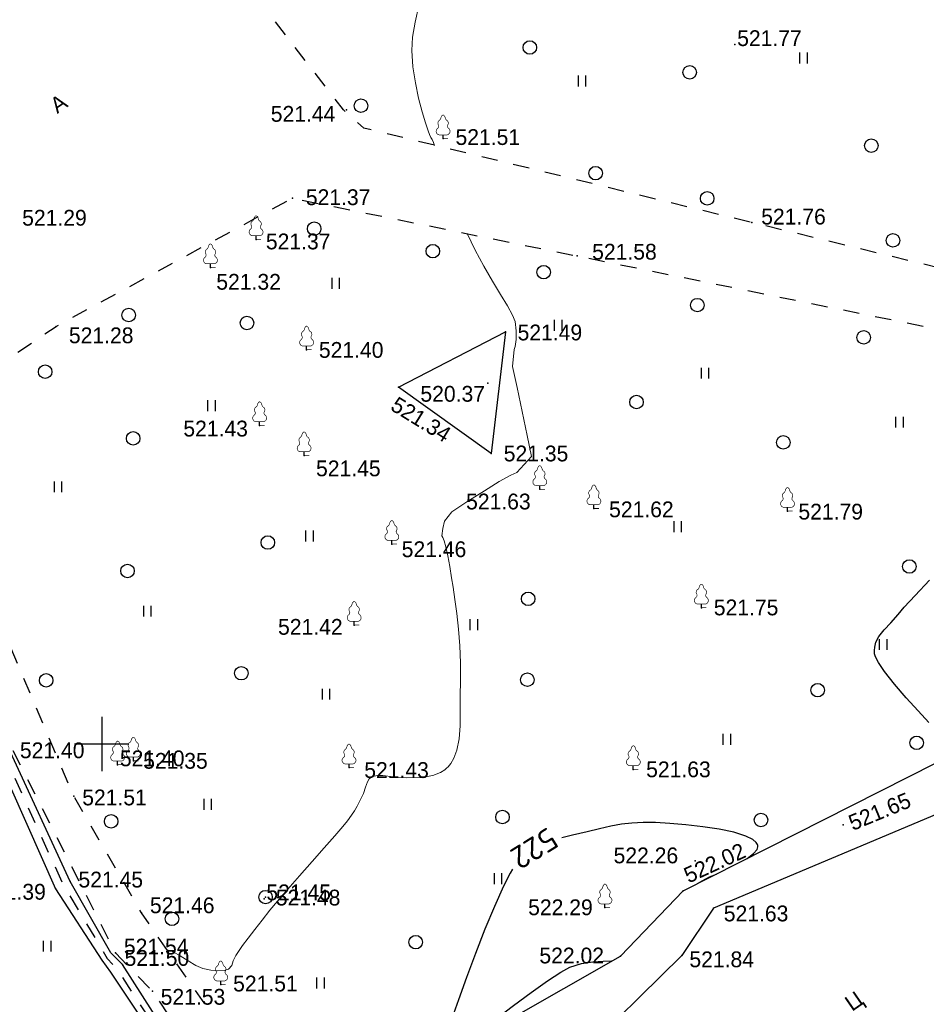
# Model space of a CAD drawing. Header units: millimetres. Extents: x 767170 to 66149698, y -983507 to 2493658.
# Tile 26 of 256: x 1496520 to 1546753, y -743022 to -688462. Entities that reach past the tile are written whole.
import ezdxf

# ---------------------------------------------------------------- set-up
doc = ezdxf.new("R2010")
doc.units = ezdxf.units.MM
doc.linetypes.add('Д_ТРОТ_ТРУБА', pattern=[3, 1.5, -1.5])
doc.linetypes.add('ДОРОГИ_СТРОЯЩ', pattern=[9, 8, -1])
for name, color, linetype in [('(001) Сетка', 92, 'Continuous'), ('(004) Точки рельефа', 7, 'Continuous'), ('(004a) Точки рельефа (отк.)', 7, 'Continuous'), ('(022) Возд. Линии', 7, 'Continuous'), ('(025) Дорога', 7, 'Continuous'), ('(028) Гидротехн.', 7, 'Continuous'), ('(031) Горизонтали', 42, 'Continuous'), ('(035) Откосы', 7, 'Continuous'), ('(036) Растительность', 7, 'Continuous'), ('(038) Деревья', 7, 'Continuous'), ('C-TOPO-MAJR', 9, 'Continuous')]:
    doc.layers.add(name, color=color, linetype=linetype)
doc.layers.add('(032) Горизонтали утолщенные', color=32, linetype='Continuous', lineweight=30)
doc.styles.add('BM-431', font='txt')
doc.styles.add('D-431', font='txt')
doc.styles.get("Standard").update_dxf_attribs({"font": 'isocpeui.ttf'})
doc.styles.add('СПДС', font='isocpeur.ttf')
doc.linetypes.add('ОТКОСЫ_НЕУКР', pattern='A,0.5,["|",Standard,S=1.2,R=0,X=0,Y=-1.2],1,["|",Standard,S=0.5,R=0,X=0,Y=-0.5],0.5', length=2)
doc.linetypes.add('ОТКОСЫ_УКРЕП', pattern='A,0.5,["|",Standard,S=1.2,R=0,X=0,Y=-1.2],0.8,[".",Standard,S=1,R=0.1,X=0.1,Y=-1.2],0.1,["|",Standard,S=0.5,R=0,X=0,Y=-0.5],0', length=1.4)

# ---------------------------------------------------------------- blocks, each defined once
blk = doc.blocks.new('d')
at = {"layer": '(038) Деревья'}
blk.add_ellipse((0, 0), major_axis=(0.265, 0.265), ratio=1, start_param=5.497787, end_param=11.780972, dxfattribs=at)
blk = doc.blocks.new('I04010')
for p, q in [((-0.412273, 0.007146), (-0.412273, 1.207146)), ((0.387727, 1.207146), (0.387727, 0.007146))]:
    blk.add_line(p, q)
blk = doc.blocks.new('Setka')
at = {"layer": '(001) Сетка'}
for p, q in [((0, 1.5), (0, -1.5)), ((-1.5, 0), (1.5, 0))]:
    blk.add_line(p, q, dxfattribs=at)
blk = doc.blocks.new('karagach')
at = {"const_width": 0.05}
for points in [[(-0.277, 1.346, 0.181567), (-0.156, 1.546, 0.303004)], [(0, 1.75, 0.246034), (-0.156, 1.546, 0.489079)], [(0, 1.75, -0.246034), (0.156, 1.546, -0.489079)], [(0.277, 1.346, -0.181567), (0.156, 1.546, -0.303004)], [(-0.42, 0.746, 0.626949), (-0.291, 0.275, 0.702465)], [(-0.42, 0.746, 0.383603), (-0.341, 1.004, 0.352912)], [(-0.277, 1.346, 0.430853), (-0.341, 1.004, 0.548276)], [(0.277, 1.346, -0.430853), (0.341, 1.004, -0.548276)], [(0.42, 0.746, -0.626949), (0.291, 0.275, -0.702465)], [(0.42, 0.746, -0.383603), (0.341, 1.004, -0.352912)]]:
    blk.add_lwpolyline(points, format="xyb", dxfattribs=at)
for points in [[(0, 0.275), (-0.291, 0.275)], [(0, 0), (0, 0.275)], [(0, 0.275), (0.291, 0.275)], [(0, 0), (0.375, 0)]]:
    blk.add_lwpolyline(points, dxfattribs=at)
blk.add_lwpolyline([(0, 0), (0, 0.275)])
blk = doc.blocks.new('karagach-flat-27')
at = {"layer": '(038) Деревья', "const_width": 0.0375}
for points in [[(-0.208, 1.009, 0.181567), (-0.117, 1.159, 0.303004)], [(0, 1.312, 0.246034), (-0.117, 1.159, 0.489079)], [(0, 1.312, -0.246034), (0.117, 1.159, -0.489079)], [(0.208, 1.009, -0.181567), (0.117, 1.159, -0.303004)], [(-0.315, 0.559, 0.626949), (-0.218, 0.206, 0.702465)], [(-0.315, 0.559, 0.383603), (-0.255, 0.753, 0.352912)], [(-0.208, 1.009, 0.430853), (-0.255, 0.753, 0.548276)], [(0.208, 1.009, -0.430853), (0.255, 0.753, -0.548276)], [(0.315, 0.559, -0.626949), (0.218, 0.206, -0.702465)], [(0.315, 0.559, -0.383603), (0.255, 0.753, -0.352912)]]:
    blk.add_lwpolyline(points, format="xyb", dxfattribs=at)
for points in [[(0, 0.206), (-0.218, 0.206)], [(0, 0), (0, 0.206)], [(0, 0.206), (0.218, 0.206)], [(0, 0), (0.281, 0)]]:
    blk.add_lwpolyline(points, dxfattribs=at)
at = {"layer": '(038) Деревья'}
blk.add_lwpolyline([(0, 0), (0, 0.206)], dxfattribs=at)
blk = doc.blocks.new('karagach-flat-28')
at = {"layer": '(038) Деревья', "const_width": 0.0375}
for points in [[(-0.208, 1.009, 0.181567), (-0.117, 1.159, 0.303004)], [(0, 1.312, 0.246034), (-0.117, 1.159, 0.489079)], [(0, 1.312, -0.246034), (0.117, 1.159, -0.489079)], [(0.208, 1.009, -0.181567), (0.117, 1.159, -0.303004)], [(-0.315, 0.559, 0.626949), (-0.218, 0.206, 0.702465)], [(-0.315, 0.559, 0.383603), (-0.255, 0.753, 0.352912)], [(-0.208, 1.009, 0.430853), (-0.255, 0.753, 0.548276)], [(0.208, 1.009, -0.430853), (0.255, 0.753, -0.548276)], [(0.315, 0.559, -0.626949), (0.218, 0.206, -0.702465)], [(0.315, 0.559, -0.383603), (0.255, 0.753, -0.352912)]]:
    blk.add_lwpolyline(points, format="xyb", dxfattribs=at)
for points in [[(0, 0.206), (-0.218, 0.206)], [(0, 0), (0, 0.206)], [(0, 0.206), (0.218, 0.206)], [(0, 0), (0.281, 0)]]:
    blk.add_lwpolyline(points, dxfattribs=at)
at = {"layer": '(038) Деревья'}
blk.add_lwpolyline([(0, 0), (0, 0.206)], dxfattribs=at)
blk = doc.blocks.new('karagach-flat-32')
at = {"layer": '(038) Деревья', "const_width": 0.0375}
for points in [[(-0.208, 1.009, 0.181567), (-0.117, 1.159, 0.303004)], [(0, 1.312, 0.246034), (-0.117, 1.159, 0.489079)], [(0, 1.312, -0.246034), (0.117, 1.159, -0.489079)], [(0.208, 1.009, -0.181567), (0.117, 1.159, -0.303004)], [(-0.315, 0.559, 0.626949), (-0.218, 0.206, 0.702465)], [(-0.315, 0.559, 0.383603), (-0.255, 0.753, 0.352912)], [(-0.208, 1.009, 0.430853), (-0.255, 0.753, 0.548276)], [(0.208, 1.009, -0.430853), (0.255, 0.753, -0.548276)], [(0.315, 0.559, -0.626949), (0.218, 0.206, -0.702465)], [(0.315, 0.559, -0.383603), (0.255, 0.753, -0.352912)]]:
    blk.add_lwpolyline(points, format="xyb", dxfattribs=at)
for points in [[(0, 0.206), (-0.218, 0.206)], [(0, 0), (0, 0.206)], [(0, 0.206), (0.218, 0.206)], [(0, 0), (0.281, 0)]]:
    blk.add_lwpolyline(points, dxfattribs=at)
at = {"layer": '(038) Деревья'}
blk.add_lwpolyline([(0, 0), (0, 0.206)], dxfattribs=at)
blk = doc.blocks.new('karagach-flat-34')
at = {"layer": '(038) Деревья', "const_width": 0.0375}
for points in [[(-0.208, 1.009, 0.181567), (-0.117, 1.159, 0.303004)], [(0, 1.312, 0.246034), (-0.117, 1.159, 0.489079)], [(0, 1.312, -0.246034), (0.117, 1.159, -0.489079)], [(0.208, 1.009, -0.181567), (0.117, 1.159, -0.303004)], [(-0.315, 0.559, 0.626949), (-0.218, 0.206, 0.702465)], [(-0.315, 0.559, 0.383603), (-0.255, 0.753, 0.352912)], [(-0.208, 1.009, 0.430853), (-0.255, 0.753, 0.548276)], [(0.208, 1.009, -0.430853), (0.255, 0.753, -0.548276)], [(0.315, 0.559, -0.626949), (0.218, 0.206, -0.702465)], [(0.315, 0.559, -0.383603), (0.255, 0.753, -0.352912)]]:
    blk.add_lwpolyline(points, format="xyb", dxfattribs=at)
for points in [[(0, 0.206), (-0.218, 0.206)], [(0, 0), (0, 0.206)], [(0, 0.206), (0.218, 0.206)], [(0, 0), (0.281, 0)]]:
    blk.add_lwpolyline(points, dxfattribs=at)
at = {"layer": '(038) Деревья'}
blk.add_lwpolyline([(0, 0), (0, 0.206)], dxfattribs=at)
blk = doc.blocks.new('karagach-flat-36')
at = {"layer": '(038) Деревья', "const_width": 0.0375}
for points in [[(-0.208, 1.009, 0.181567), (-0.117, 1.159, 0.303004)], [(0, 1.312, 0.246034), (-0.117, 1.159, 0.489079)], [(0, 1.312, -0.246034), (0.117, 1.159, -0.489079)], [(0.208, 1.009, -0.181567), (0.117, 1.159, -0.303004)], [(-0.315, 0.559, 0.626949), (-0.218, 0.206, 0.702465)], [(-0.315, 0.559, 0.383603), (-0.255, 0.753, 0.352912)], [(-0.208, 1.009, 0.430853), (-0.255, 0.753, 0.548276)], [(0.208, 1.009, -0.430853), (0.255, 0.753, -0.548276)], [(0.315, 0.559, -0.626949), (0.218, 0.206, -0.702465)], [(0.315, 0.559, -0.383603), (0.255, 0.753, -0.352912)]]:
    blk.add_lwpolyline(points, format="xyb", dxfattribs=at)
for points in [[(0, 0.206), (-0.218, 0.206)], [(0, 0), (0, 0.206)], [(0, 0.206), (0.218, 0.206)], [(0, 0), (0.281, 0)]]:
    blk.add_lwpolyline(points, dxfattribs=at)
at = {"layer": '(038) Деревья'}
blk.add_lwpolyline([(0, 0), (0, 0.206)], dxfattribs=at)
blk = doc.blocks.new('karagach-flat-37')
at = {"layer": '(038) Деревья', "const_width": 0.0375}
for points in [[(-0.208, 1.009, 0.181567), (-0.117, 1.159, 0.303004)], [(0, 1.312, 0.246034), (-0.117, 1.159, 0.489079)], [(0, 1.312, -0.246034), (0.117, 1.159, -0.489079)], [(0.208, 1.009, -0.181567), (0.117, 1.159, -0.303004)], [(-0.315, 0.559, 0.626949), (-0.218, 0.206, 0.702465)], [(-0.315, 0.559, 0.383603), (-0.255, 0.753, 0.352912)], [(-0.208, 1.009, 0.430853), (-0.255, 0.753, 0.548276)], [(0.208, 1.009, -0.430853), (0.255, 0.753, -0.548276)], [(0.315, 0.559, -0.626949), (0.218, 0.206, -0.702465)], [(0.315, 0.559, -0.383603), (0.255, 0.753, -0.352912)]]:
    blk.add_lwpolyline(points, format="xyb", dxfattribs=at)
for points in [[(0, 0.206), (-0.218, 0.206)], [(0, 0), (0, 0.206)], [(0, 0.206), (0.218, 0.206)], [(0, 0), (0.281, 0)]]:
    blk.add_lwpolyline(points, dxfattribs=at)
at = {"layer": '(038) Деревья'}
blk.add_lwpolyline([(0, 0), (0, 0.206)], dxfattribs=at)
blk = doc.blocks.new('karagach-flat-35-flat-1')
at = {"layer": '(038) Деревья', "const_width": 0.0375}
for points in [[(-0.208, 1.009, 0.181567), (-0.117, 1.159, 0.303004)], [(0, 1.312, 0.246034), (-0.117, 1.159, 0.489079)], [(0, 1.312, -0.246034), (0.117, 1.159, -0.489079)], [(0.208, 1.009, -0.181567), (0.117, 1.159, -0.303004)], [(-0.315, 0.559, 0.626949), (-0.218, 0.206, 0.702465)], [(-0.315, 0.559, 0.383603), (-0.255, 0.753, 0.352912)], [(-0.208, 1.009, 0.430853), (-0.255, 0.753, 0.548276)], [(0.208, 1.009, -0.430853), (0.255, 0.753, -0.548276)], [(0.315, 0.559, -0.626949), (0.218, 0.206, -0.702465)], [(0.315, 0.559, -0.383603), (0.255, 0.753, -0.352912)]]:
    blk.add_lwpolyline(points, format="xyb", dxfattribs=at)
for points in [[(0, 0.206), (-0.218, 0.206)], [(0, 0), (0, 0.206)], [(0, 0.206), (0.218, 0.206)], [(0, 0), (0.281, 0)]]:
    blk.add_lwpolyline(points, dxfattribs=at)
at = {"layer": '(038) Деревья'}
blk.add_lwpolyline([(0, 0), (0, 0.206)], dxfattribs=at)
blk = doc.blocks.new('karagach-flat-33-flat-1')
at = {"layer": '(038) Деревья', "const_width": 0.0375}
for points in [[(-0.208, 1.009, 0.181567), (-0.117, 1.159, 0.303004)], [(0, 1.312, 0.246034), (-0.117, 1.159, 0.489079)], [(0, 1.312, -0.246034), (0.117, 1.159, -0.489079)], [(0.208, 1.009, -0.181567), (0.117, 1.159, -0.303004)], [(-0.315, 0.559, 0.626949), (-0.218, 0.206, 0.702465)], [(-0.315, 0.559, 0.383603), (-0.255, 0.753, 0.352912)], [(-0.208, 1.009, 0.430853), (-0.255, 0.753, 0.548276)], [(0.208, 1.009, -0.430853), (0.255, 0.753, -0.548276)], [(0.315, 0.559, -0.626949), (0.218, 0.206, -0.702465)], [(0.315, 0.559, -0.383603), (0.255, 0.753, -0.352912)]]:
    blk.add_lwpolyline(points, format="xyb", dxfattribs=at)
for points in [[(0, 0.206), (-0.218, 0.206)], [(0, 0), (0, 0.206)], [(0, 0.206), (0.218, 0.206)], [(0, 0), (0.281, 0)]]:
    blk.add_lwpolyline(points, dxfattribs=at)
at = {"layer": '(038) Деревья'}
blk.add_lwpolyline([(0, 0), (0, 0.206)], dxfattribs=at)
blk = doc.blocks.new('karagach-flat-41')
at = {"layer": '(038) Деревья', "const_width": 0.0375}
for points in [[(-0.208, 1.009, 0.181567), (-0.117, 1.159, 0.303004)], [(0, 1.312, 0.246034), (-0.117, 1.159, 0.489079)], [(0, 1.312, -0.246034), (0.117, 1.159, -0.489079)], [(0.208, 1.009, -0.181567), (0.117, 1.159, -0.303004)], [(-0.315, 0.559, 0.626949), (-0.218, 0.206, 0.702465)], [(-0.315, 0.559, 0.383603), (-0.255, 0.753, 0.352912)], [(-0.208, 1.009, 0.430853), (-0.255, 0.753, 0.548276)], [(0.208, 1.009, -0.430853), (0.255, 0.753, -0.548276)], [(0.315, 0.559, -0.626949), (0.218, 0.206, -0.702465)], [(0.315, 0.559, -0.383603), (0.255, 0.753, -0.352912)]]:
    blk.add_lwpolyline(points, format="xyb", dxfattribs=at)
for points in [[(0, 0.206), (-0.218, 0.206)], [(0, 0), (0, 0.206)], [(0, 0.206), (0.218, 0.206)], [(0, 0), (0.281, 0)]]:
    blk.add_lwpolyline(points, dxfattribs=at)
at = {"layer": '(038) Деревья'}
blk.add_lwpolyline([(0, 0), (0, 0.206)], dxfattribs=at)
blk = doc.blocks.new('karagach-flat-42')
at = {"layer": '(038) Деревья', "const_width": 0.0375}
for points in [[(-0.208, 1.009, 0.181567), (-0.117, 1.159, 0.303004)], [(0, 1.312, 0.246034), (-0.117, 1.159, 0.489079)], [(0, 1.312, -0.246034), (0.117, 1.159, -0.489079)], [(0.208, 1.009, -0.181567), (0.117, 1.159, -0.303004)], [(-0.315, 0.559, 0.626949), (-0.218, 0.206, 0.702465)], [(-0.315, 0.559, 0.383603), (-0.255, 0.753, 0.352912)], [(-0.208, 1.009, 0.430853), (-0.255, 0.753, 0.548276)], [(0.208, 1.009, -0.430853), (0.255, 0.753, -0.548276)], [(0.315, 0.559, -0.626949), (0.218, 0.206, -0.702465)], [(0.315, 0.559, -0.383603), (0.255, 0.753, -0.352912)]]:
    blk.add_lwpolyline(points, format="xyb", dxfattribs=at)
for points in [[(0, 0.206), (-0.218, 0.206)], [(0, 0), (0, 0.206)], [(0, 0.206), (0.218, 0.206)], [(0, 0), (0.281, 0)]]:
    blk.add_lwpolyline(points, dxfattribs=at)
at = {"layer": '(038) Деревья'}
blk.add_lwpolyline([(0, 0), (0, 0.206)], dxfattribs=at)
blk = doc.blocks.new('karagach-flat-43')
at = {"layer": '(038) Деревья', "const_width": 0.0375}
for points in [[(-0.208, 1.009, 0.181567), (-0.117, 1.159, 0.303004)], [(0, 1.312, 0.246034), (-0.117, 1.159, 0.489079)], [(0, 1.312, -0.246034), (0.117, 1.159, -0.489079)], [(0.208, 1.009, -0.181567), (0.117, 1.159, -0.303004)], [(-0.315, 0.559, 0.626949), (-0.218, 0.206, 0.702465)], [(-0.315, 0.559, 0.383603), (-0.255, 0.753, 0.352912)], [(-0.208, 1.009, 0.430853), (-0.255, 0.753, 0.548276)], [(0.208, 1.009, -0.430853), (0.255, 0.753, -0.548276)], [(0.315, 0.559, -0.626949), (0.218, 0.206, -0.702465)], [(0.315, 0.559, -0.383603), (0.255, 0.753, -0.352912)]]:
    blk.add_lwpolyline(points, format="xyb", dxfattribs=at)
for points in [[(0, 0.206), (-0.218, 0.206)], [(0, 0), (0, 0.206)], [(0, 0.206), (0.218, 0.206)], [(0, 0), (0.281, 0)]]:
    blk.add_lwpolyline(points, dxfattribs=at)
at = {"layer": '(038) Деревья'}
blk.add_lwpolyline([(0, 0), (0, 0.206)], dxfattribs=at)
blk = doc.blocks.new('karagach-flat-44')
at = {"layer": '(038) Деревья', "const_width": 0.0375}
for points in [[(-0.208, 1.009, 0.181567), (-0.117, 1.159, 0.303004)], [(0, 1.312, 0.246034), (-0.117, 1.159, 0.489079)], [(0, 1.312, -0.246034), (0.117, 1.159, -0.489079)], [(0.208, 1.009, -0.181567), (0.117, 1.159, -0.303004)], [(-0.315, 0.559, 0.626949), (-0.218, 0.206, 0.702465)], [(-0.315, 0.559, 0.383603), (-0.255, 0.753, 0.352912)], [(-0.208, 1.009, 0.430853), (-0.255, 0.753, 0.548276)], [(0.208, 1.009, -0.430853), (0.255, 0.753, -0.548276)], [(0.315, 0.559, -0.626949), (0.218, 0.206, -0.702465)], [(0.315, 0.559, -0.383603), (0.255, 0.753, -0.352912)]]:
    blk.add_lwpolyline(points, format="xyb", dxfattribs=at)
for points in [[(0, 0.206), (-0.218, 0.206)], [(0, 0), (0, 0.206)], [(0, 0.206), (0.218, 0.206)], [(0, 0), (0.281, 0)]]:
    blk.add_lwpolyline(points, dxfattribs=at)
at = {"layer": '(038) Деревья'}
blk.add_lwpolyline([(0, 0), (0, 0.206)], dxfattribs=at)
blk = doc.blocks.new('d-flat-37')
at = {"layer": '(038) Деревья'}
blk.add_ellipse((0, 0), major_axis=(0.265, 0.265), ratio=1, start_param=5.497787, end_param=11.780972, dxfattribs=at)
blk = doc.blocks.new('karagach-flat-71')
at = {"layer": '(038) Деревья', "const_width": 0.0375}
for points in [[(-0.208, 1.009, 0.181567), (-0.117, 1.159, 0.303004)], [(0, 1.312, 0.246034), (-0.117, 1.159, 0.489079)], [(0, 1.312, -0.246034), (0.117, 1.159, -0.489079)], [(0.208, 1.009, -0.181567), (0.117, 1.159, -0.303004)], [(-0.315, 0.559, 0.626949), (-0.218, 0.206, 0.702465)], [(-0.315, 0.559, 0.383603), (-0.255, 0.753, 0.352912)], [(-0.208, 1.009, 0.430853), (-0.255, 0.753, 0.548276)], [(0.208, 1.009, -0.430853), (0.255, 0.753, -0.548276)], [(0.315, 0.559, -0.626949), (0.218, 0.206, -0.702465)], [(0.315, 0.559, -0.383603), (0.255, 0.753, -0.352912)]]:
    blk.add_lwpolyline(points, format="xyb", dxfattribs=at)
for points in [[(0, 0.206), (-0.218, 0.206)], [(0, 0), (0, 0.206)], [(0, 0.206), (0.218, 0.206)], [(0, 0), (0.281, 0)]]:
    blk.add_lwpolyline(points, dxfattribs=at)
at = {"layer": '(038) Деревья'}
blk.add_lwpolyline([(0, 0), (0, 0.206)], dxfattribs=at)
blk = doc.blocks.new('karagach-flat-72')
at = {"layer": '(038) Деревья', "const_width": 0.0375}
for points in [[(-0.208, 1.009, 0.181567), (-0.117, 1.159, 0.303004)], [(0, 1.312, 0.246034), (-0.117, 1.159, 0.489079)], [(0, 1.312, -0.246034), (0.117, 1.159, -0.489079)], [(0.208, 1.009, -0.181567), (0.117, 1.159, -0.303004)], [(-0.315, 0.559, 0.626949), (-0.218, 0.206, 0.702465)], [(-0.315, 0.559, 0.383603), (-0.255, 0.753, 0.352912)], [(-0.208, 1.009, 0.430853), (-0.255, 0.753, 0.548276)], [(0.208, 1.009, -0.430853), (0.255, 0.753, -0.548276)], [(0.315, 0.559, -0.626949), (0.218, 0.206, -0.702465)], [(0.315, 0.559, -0.383603), (0.255, 0.753, -0.352912)]]:
    blk.add_lwpolyline(points, format="xyb", dxfattribs=at)
for points in [[(0, 0.206), (-0.218, 0.206)], [(0, 0), (0, 0.206)], [(0, 0.206), (0.218, 0.206)], [(0, 0), (0.281, 0)]]:
    blk.add_lwpolyline(points, dxfattribs=at)
at = {"layer": '(038) Деревья'}
blk.add_lwpolyline([(0, 0), (0, 0.206)], dxfattribs=at)
blk = doc.blocks.new('karagach-flat-73')
at = {"layer": '(038) Деревья', "const_width": 0.0375}
for points in [[(-0.208, 1.009, 0.181567), (-0.117, 1.159, 0.303004)], [(0, 1.312, 0.246034), (-0.117, 1.159, 0.489079)], [(0, 1.312, -0.246034), (0.117, 1.159, -0.489079)], [(0.208, 1.009, -0.181567), (0.117, 1.159, -0.303004)], [(-0.315, 0.559, 0.626949), (-0.218, 0.206, 0.702465)], [(-0.315, 0.559, 0.383603), (-0.255, 0.753, 0.352912)], [(-0.208, 1.009, 0.430853), (-0.255, 0.753, 0.548276)], [(0.208, 1.009, -0.430853), (0.255, 0.753, -0.548276)], [(0.315, 0.559, -0.626949), (0.218, 0.206, -0.702465)], [(0.315, 0.559, -0.383603), (0.255, 0.753, -0.352912)]]:
    blk.add_lwpolyline(points, format="xyb", dxfattribs=at)
for points in [[(0, 0.206), (-0.218, 0.206)], [(0, 0), (0, 0.206)], [(0, 0.206), (0.218, 0.206)], [(0, 0), (0.281, 0)]]:
    blk.add_lwpolyline(points, dxfattribs=at)
at = {"layer": '(038) Деревья'}
blk.add_lwpolyline([(0, 0), (0, 0.206)], dxfattribs=at)
blk = doc.blocks.new('karagach-flat-74')
at = {"layer": '(038) Деревья', "const_width": 0.0375}
for points in [[(-0.208, 1.009, 0.181567), (-0.117, 1.159, 0.303004)], [(0, 1.312, 0.246034), (-0.117, 1.159, 0.489079)], [(0, 1.312, -0.246034), (0.117, 1.159, -0.489079)], [(0.208, 1.009, -0.181567), (0.117, 1.159, -0.303004)], [(-0.315, 0.559, 0.626949), (-0.218, 0.206, 0.702465)], [(-0.315, 0.559, 0.383603), (-0.255, 0.753, 0.352912)], [(-0.208, 1.009, 0.430853), (-0.255, 0.753, 0.548276)], [(0.208, 1.009, -0.430853), (0.255, 0.753, -0.548276)], [(0.315, 0.559, -0.626949), (0.218, 0.206, -0.702465)], [(0.315, 0.559, -0.383603), (0.255, 0.753, -0.352912)]]:
    blk.add_lwpolyline(points, format="xyb", dxfattribs=at)
for points in [[(0, 0.206), (-0.218, 0.206)], [(0, 0), (0, 0.206)], [(0, 0.206), (0.218, 0.206)], [(0, 0), (0.281, 0)]]:
    blk.add_lwpolyline(points, dxfattribs=at)
at = {"layer": '(038) Деревья'}
blk.add_lwpolyline([(0, 0), (0, 0.206)], dxfattribs=at)
blk = doc.blocks.new('karagach-flat-75')
at = {"layer": '(038) Деревья', "const_width": 0.0375}
for points in [[(-0.208, 1.009, 0.181567), (-0.117, 1.159, 0.303004)], [(0, 1.312, 0.246034), (-0.117, 1.159, 0.489079)], [(0, 1.312, -0.246034), (0.117, 1.159, -0.489079)], [(0.208, 1.009, -0.181567), (0.117, 1.159, -0.303004)], [(-0.315, 0.559, 0.626949), (-0.218, 0.206, 0.702465)], [(-0.315, 0.559, 0.383603), (-0.255, 0.753, 0.352912)], [(-0.208, 1.009, 0.430853), (-0.255, 0.753, 0.548276)], [(0.208, 1.009, -0.430853), (0.255, 0.753, -0.548276)], [(0.315, 0.559, -0.626949), (0.218, 0.206, -0.702465)], [(0.315, 0.559, -0.383603), (0.255, 0.753, -0.352912)]]:
    blk.add_lwpolyline(points, format="xyb", dxfattribs=at)
for points in [[(0, 0.206), (-0.218, 0.206)], [(0, 0), (0, 0.206)], [(0, 0.206), (0.218, 0.206)], [(0, 0), (0.281, 0)]]:
    blk.add_lwpolyline(points, dxfattribs=at)
at = {"layer": '(038) Деревья'}
blk.add_lwpolyline([(0, 0), (0, 0.206)], dxfattribs=at)
blk = doc.blocks.new('A$C27c3a978')
at = {"layer": '(004) Точки рельефа', "color": 7, "linetype": 'ByBlock', "lineweight": -2}
for p in [(23368, 15706), (1855, 12087), (7199, 10496), (-1152, 7194), (24312, 5847), (-3163, 4910), (14635, 3993), (-5691, 3352), (-14246, 92), (10650, -211), (-362, -1205), (4721, -3269), (9673, -3053), (-2965, -5397), (-502, -7065), (9867, -6955), (12557, -8935), (15556, -10001), (26284, -10142), (4358, -11975), (21510, -15503), (2273, -16457), (-9962, -23983), (-10832, -24202), (1986, -24361), (17740, -24455), (-13261, -25950), (29366, -27521), (-14268, -31066), (-13467, -30672), (20510, -31179), (16169, -32117), (22182, -32151), (-9512, -32410), (-10957, -34627), (17020, -34814), (20436, -34771), (-5121, -36384), (-8907, -36746)]:
    blk.add_point(p, dxfattribs=at)
at = {"layer": '(004a) Точки рельефа (отк.)', "color": 7, "linetype": 'ByBlock', "lineweight": -2}
for p in [(21166, -29532), (-2718, -31627), (-2637, -31534), (-10572, -35262)]:
    blk.add_point(p, dxfattribs=at)
at = {"layer": '(025) Дорога', "linetype": 'Д_ТРОТ_ТРУБА', "ltscale": 600, "flags": 128}
for points in [[(100925, 15271), (95613, 9137), (81693, -371), (81356, -740), (75493, -3902), (71578, -4483), (67599, -3343), (39883, 2062), (2814, 11074), (1680, 12087), (-7228, 23608), (-7345, 24018), (-7281, 24506), (6570, 36137), (34134, 56499)], [(-21527, -13774), (-10957, -34627), (-8907, -36746), (-214, -49859)]]:
    blk.add_lwpolyline(points, dxfattribs=at)
at = {"layer": '(028) Гидротехн.', "ltscale": 600}
for points in [[(-3100, -46769), (-5448, -43288), (-10572, -35262), (-11208, -34618), (-13467, -30672), (-16777, -23512), (-21712, -13802), (-23567, -10673), (-27563, -4314)], [(-28317, -4782), (-22356, -13943), (-17545, -23752), (-14268, -31067), (-11702, -35036), (-11227, -35695), (-5894, -43698), (-3519, -47042)]]:
    blk.add_lwpolyline(points, dxfattribs=at)
at = {"layer": '(028) Гидротехн.', "color": 3, "linetype": 'Д_ТРОТ_ТРУБА', "ltscale": 600, "flags": 128}
blk.add_lwpolyline([(-27940, -4548), (-22064, -13841), (-17156, -23578), (-13848, -30858), (-11411, -34934), (-10859, -35544), (-5602, -43596), (-3309, -46905)], dxfattribs=at)
at = {"layer": '(031) Горизонтали', "color": 42, "linetype": 'Continuous', "lineweight": 0, "ltscale": 600}
blk.add_lwpolyline([(6726, 10123), (6669, 10286), (6589, 10442), (6517, 10561), (6447, 10719), (6372, 10932), (6228, 11367), (6042, 11982), (5845, 12734), (5664, 13578), (5529, 14471), (5468, 15370), (5510, 16109), (5644, 16942), (5847, 17864)], dxfattribs=at)
at = {"layer": '(032) Горизонтали утолщенные', "color": 32, "linetype": 'Continuous', "lineweight": 30, "ltscale": 600}
for points in [[(34120, -21857), (33520, -21214), (32861, -20486), (32216, -19736), (31659, -19026), (31326, -18529), (31166, -18220), (31111, -18051), (31100, -17979), (31097, -17874), (31112, -17678), (31179, -17414), (31343, -17099), (31641, -16729), (32008, -16337), (32407, -15873), (32754, -15470), (33353, -14817), (34151, -13969)], [(21293, -30784), (21583, -30608), (21969, -30418), (22340, -30254)], [(8095, -39917), (8435, -39625), (9193, -39013), (10107, -38300), (11098, -37547), (12085, -36820), (12987, -36180), (13726, -35693), (14220, -35420), (14860, -35221), (15499, -35119), (16075, -35077), (16528, -35061), (16600, -35055)]]:
    blk.add_lwpolyline(points, dxfattribs=at)
at = {"linetype": 'ОТКОСЫ_УКРЕП', "ltscale": 600}
blk.add_lwpolyline([(4721, -3269), (10650, -211), (9867, -6955), (4721, -3269)], dxfattribs=at)
at = {"layer": '(001) Сетка', "xscale": 1000, "yscale": 1000, "zscale": 1000}
blk.add_blockref('Setka', (-11715, -23050), dxfattribs=at)
at = {"layer": '(022) Возд. Линии', "xscale": 1000, "yscale": 1000, "zscale": 1000}
for name, p in [('karagach-flat-27', (-3163, 4910)), ('karagach-flat-28', (-5691, 3352)), ('karagach-flat-72', (-362, -1205)), ('karagach-flat-71', (-2965, -5397)), ('karagach-flat-73', (-502, -7065)), ('karagach-flat-37', (12557, -8935)), ('karagach-flat-36', (15556, -10001)), ('karagach-flat-32', (26284, -10142)), ('karagach-flat-74', (4358, -11975)), ('karagach-flat-34', (21510, -15503)), ('karagach-flat-75', (2273, -16457)), ('karagach-flat-44', (-10832, -24202)), ('karagach-flat-43', (-9962, -23983)), ('karagach-flat-42', (1986, -24361)), ('karagach-flat-33-flat-1', (17740, -24455)), ('karagach-flat-35-flat-1', (16169, -32117)), ('d-flat-37', (-2637, -31534)), ('karagach-flat-41', (-5121, -36384))]:
    blk.add_blockref(name, p, dxfattribs=at)
at = {"layer": '(036) Растительность', "linetype": 'Continuous', "xscale": 500, "yscale": 500, "zscale": 500}
for p in [(27174, 14655), (14899, 13383), (1253, 2177), (13582, -157), (21715, -2805), (-5630, -4602), (32495, -5522), (-14134, -9103), (20203, -11309), (-198, -11829), (-9179, -15993), (8908, -16740), (31594, -17840), (719, -20596), (22930, -23099), (-5842, -26699), (10246, -30813), (-14735, -34555), (410, -36600)]:
    blk.add_blockref('I04010', p, dxfattribs=at)
at = {"layer": '(038) Деревья', "linetype": 'Continuous'}
for name, p, xscale, yscale, zscale in [('d', (12008, 15547), 1000, 1000, 1000), ('d', (20865, 14167), 1000, 1000, 1000), ('d', (2650, 12317), 1000, 1000, 1000), ('karagach', (7199, 10496), 750, 750, 750), ('d', (30923, 10106), 1000, 1000, 1000), ('d', (15650, 8583), 1000, 1000, 1000), ('d', (21834, 7184), 1000, 1000, 1000), ('d', (59, 5504), 1000, 1000, 1000), ('d', (32126, 4855), 1000, 1000, 1000), ('d', (6633, 4256), 1000, 1000, 1000), ('d', (12770, 3093), 1000, 1000, 1000), ('d', (21289, 1270), 1000, 1000, 1000), ('d', (-10219, 717), 1000, 1000, 1000), ('d', (-3668, 280), 1000, 1000, 1000), ('d', (30504, -520), 1000, 1000, 1000), ('d', (-14850, -2423), 1000, 1000, 1000), ('d', (17914, -4104), 1000, 1000, 1000), ('d', (-9971, -6115), 1000, 1000, 1000), ('d', (26048, -6339), 1000, 1000, 1000), ('d', (-2511, -11888), 1000, 1000, 1000), ('d', (-10286, -13462), 1000, 1000, 1000), ('d', (33036, -13215), 1000, 1000, 1000), ('d', (11915, -15005), 1000, 1000, 1000), ('d', (-3982, -19129), 1000, 1000, 1000), ('d', (-14794, -19524), 1000, 1000, 1000), ('d', (11867, -19488), 1000, 1000, 1000), ('d', (27953, -20069), 1000, 1000, 1000), ('d', (33438, -22984), 1000, 1000, 1000), ('d', (10488, -27099), 1000, 1000, 1000), ('d', (-11195, -27336), 1000, 1000, 1000), ('d', (24810, -27260), 1000, 1000, 1000), ('d', (-7823, -32738), 1000, 1000, 1000), ('d', (5684, -34033), 1000, 1000, 1000)]:
    blk.add_blockref(name, p, dxfattribs=dict(at, xscale=xscale, yscale=yscale, zscale=zscale))
at = {"layer": '(004) Точки рельефа', "linetype": 'ByBlock', "char_height": 875, "attachment_point": 4, "style": 'D-431'}
for s, insert in [('521.77', (23493, 16056)), ('521.44', (-2349, 11861)), ('521.51', (7887, 10575)), ('521.37', (-406, 7243)), ('521.29', (-16123, 6104)), ('521.76', (24825, 6167)), ('521.37', (-2620, 4791)), ('521.58', (15459, 4221)), ('521.32', (-5366, 2555)), ('521.28', (-13534, -412)), ('521.49', (11327, -253)), ('521.40', (318, -1220)), ('520.37', (5942, -3652)), ('521.43', (-7193, -5578)), ('521.35', (10559, -6958)), ('521.45', (159, -7784)), ('521.63', (8473, -9620)), ('521.62', (16396, -10055)), ('521.79', (26886, -10181)), ('521.46', (4906, -12265)), ('521.75', (22199, -15489)), ('521.42', (-1946, -16566)), ('521.40', (-16249, -23407)), ('521.35', (-9420, -23989)), ('521.43', (2832, -24501)), ('521.63', (18449, -24461)), ('521.51', (-12795, -26018)), ('521.45', (-13005, -30570)), ('521.39', (-18390, -31246)), ('521.48', (-2068, -31567)), ('521.46', (-9045, -31995)), ('522.29', (11912, -32105)), ('521.63', (22752, -32447)), ('521.54', (-10487, -34282)), ('522.02', (12535, -34778)), ('521.84', (20846, -34989)), ('521.51', (-4434, -36329)), ('521.53', (-8449, -37065))]:
    blk.add_mtext(s, dxfattribs=dict(at, insert=insert))
for s, insert, rotation in [('521.34', (4450, -4134), 328.3948), ('521.65', (29734, -27472), 22.3582), ('522.02', (20623, -30392), 24.6937)]:
    blk.add_mtext(s, dxfattribs=dict(at, insert=insert, rotation=rotation))
at = {"layer": '(004a) Точки рельефа (отк.)', "linetype": 'ByBlock', "char_height": 875, "attachment_point": 4, "style": 'D-431'}
for s, insert in [('521.40', (-10707, -23852)), ('522.26', (16646, -29230)), ('521.45', (-2593, -31277)), ('521.50', (-10447, -34912))]:
    blk.add_mtext(s, dxfattribs=dict(at, insert=insert))
at = {"layer": '(025) Дорога', "linetype": 'ДОРОГИ_СТРОЯЩ', "style": 'BM-431'}
for s, rotation, p in [('A', 34.6071, (-14177, 11858)), ('Ц', 34.6976, (29857, -37895, -492))]:
    blk.add_text(s, height=875, rotation=rotation, dxfattribs=at).set_placement(p)
at = {"layer": 'C-TOPO-MAJR', "color": 32, "linetype": 'Continuous', "lineweight": 30, "insert": (12244, -28836), "char_height": 1250, "width": 2398.75, "attachment_point": 5, "rotation": 211.9439, "style": 'СПДС', "bg_fill": 3, "box_fill_scale": 1.254, "bg_fill_color": 256, "bg_fill_true_color": 13158600, "bg_fill_transparency": 0}
blk.add_mtext('522', dxfattribs=at)
at = {"layer": '(025) Дорога', "linetype": 'Д_ТРОТ_ТРУБА', "ltscale": 600, "flags": 128}
blk.add_lwpolyline([(1354, -47618), (806, -47244), (-9512, -32410), (-13261, -25950), (-20253, -9414), (-20643, -6347), (-18634, -2891), (-14246, 92), (-1152, 7194), (42887, -1735), (63781, -7480), (44243, -21816), (40859, -24347)], dxfattribs=at)
at = {"layer": '(031) Горизонтали', "color": 42, "linetype": 'Continuous', "lineweight": 0, "ltscale": 600}
blk.add_lwpolyline([(-8083, -34465), (-8083, -34465), (-7756, -34572), (-7361, -34797), (-6932, -35071), (-6505, -35323), (-6115, -35485), (-5677, -35578), (-5278, -35621), (-4940, -35604), (-4684, -35519), (-4505, -35323), (-4423, -35067), (-4293, -34768), (-4144, -34547), (-3908, -34218), (-3601, -33803), (-3236, -33325), (-2831, -32804), (-2401, -32265), (-1979, -31762), (-1410, -31102), (-750, -30348), (-57, -29561), (612, -28802), (1199, -28133), (1646, -27614), (1896, -27308), (2120, -27000), (2288, -26750), (2438, -26495), (2611, -26170), (2781, -25789), (2907, -25437), (3011, -25153), (3112, -24977), (3247, -24877), (3386, -24828), (3565, -24787), (3853, -24804), (4432, -24868), (5190, -24920), (6012, -24898), (6640, -24787), (7056, -24630), (7293, -24482), (7396, -24394), (7477, -24312), (7622, -24136), (7798, -23842), (7966, -23398), (8088, -22764), (8141, -22050), (8152, -21264), (8151, -20413), (8165, -19504), (8170, -18559), (8129, -17611), (8054, -16690), (7959, -15823), (7854, -15039), (7753, -14367), (7667, -13836), (7566, -13211), (7466, -12625), (7359, -12118), (7266, -11795), (7188, -11612), (7132, -11524), (7191, -11101), (7279, -10710), (7279, -10710), (7279, -10710), (7279, -10710), (7279, -10710), (7279, -10710), (7279, -10710), (7688, -10186), (8578, -9598), (9489, -9017), (10314, -8510), (10948, -8148), (11285, -7999), (12097, -7121), (12097, -7121), (12097, -7121), (12097, -7121), (12097, -7121), (12097, -7121), (11862, -5951), (11581, -4621), (11295, -3295), (11045, -2140), (11140, -1190), (11140, -1190), (11140, -1190), (11140, -1190), (11140, -1190), (11140, -1190), (11140, -1190), (11140, -1190), (11200, -1023), (11248, -645), (11253, -154), (11185, 353), (11041, 712), (10763, 1221), (10385, 1859), (9940, 2601), (9460, 3426), (8979, 4310), (8530, 5231)], dxfattribs=at)
at = {"layer": '(032) Горизонтали утолщенные', "color": 32, "linetype": 'Continuous', "lineweight": 30, "ltscale": 600}
for points in [[(24047, -29392), (24407, -29124), (24593, -28898), (24642, -28752), (24640, -28680), (24624, -28621), (24555, -28506), (24366, -28346), (23974, -28154), (23304, -27945), (22488, -27772), (21585, -27632), (20655, -27524), (19758, -27447), (18963, -27403), (18276, -27398), (17660, -27430), (17078, -27499), (16495, -27603), (15872, -27743), (15175, -27917), (14372, -28107), (13778, -28242)], [(11053, -29980), (10913, -30208), (10541, -30931), (10039, -32047), (9518, -33319), (8999, -34661), (8505, -35990), (8057, -37220), (7678, -38266), (7389, -39043), (7212, -39467), (6945, -39877), (6644, -40235), (6378, -40546), (6237, -40762), (6195, -40906), (6207, -40994), (6226, -41036), (6256, -41074), (6352, -41133), (6566, -41185), (6606, -41186)]]:
    blk.add_lwpolyline(points, dxfattribs=at)
at = {"layer": '(035) Откосы', "linetype": 'ОТКОСЫ_НЕУКР', "ltscale": 600}
for points in [[(806, -47244), (7488, -40264), (17020, -34814), (20510, -31179), (36097, -23303)], [(35263, -26652), (22182, -32151), (20436, -34771), (14571, -40538), (9437, -42534), (2238, -48237)]]:
    blk.add_lwpolyline(points, dxfattribs=at)

msp = doc.modelspace()

# ---------------------------------------------------------------- block references
msp.add_blockref('A$C27c3a978', (1512780.29, -705547.05))

doc.saveas('drawing.dxf')
